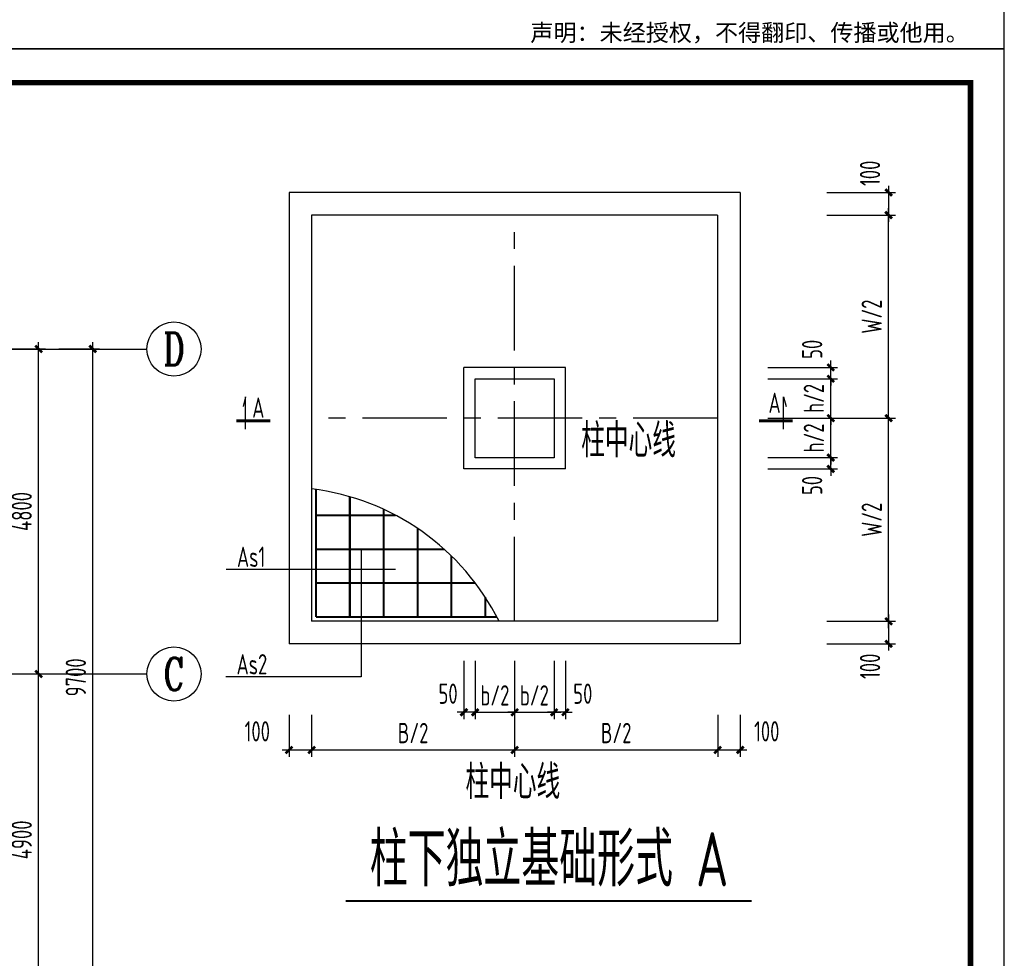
# Model space of a CAD drawing. Extents: x 4550910 to 19796140, y 148416 to 4611575.
# Tile 41 of 49: x 9715139 to 9729688, y 2265301 to 2279163. Entities that reach past the tile are written whole.
import ezdxf
from ezdxf.enums import TextEntityAlignment as Align

# ---------------------------------------------------------------- set-up
doc = ezdxf.new("R2010")
doc.units = 0
doc.header["$LTSCALE"] = 1000
doc.linetypes.add('CENTER', pattern=[2, 1.25, -0.25, 0.25, -0.25])
doc.linetypes.add('CONTINOUS', pattern=[0])
doc.layers.get('0').update_dxf_attribs({"linetype": 'CONTINUOUS'})
doc.layers.get('Defpoints').update_dxf_attribs({"linetype": 'CONTINUOUS'})
for name, color, linetype in [('AXIS', 8, 'CENTER'), ('AXIS_DIM', 3, 'CONTINUOUS'), ('AXIS_NUM', 7, 'CONTINUOUS'), ('COLU', 7, 'CONTINUOUS'), ('DIM', 3, 'CONTINUOUS'), ('REIN', 1, 'CONTINUOUS'), ('TEXT', 7, 'CONTINUOUS'), ('WALL', 2, 'CONTINUOUS'), ('图框', 7, 'CONTINUOUS')]:
    doc.layers.add(name, color=color, linetype=linetype)
doc.styles.add('ST', font='SimSun.ttf')
doc.styles.add('TSSD_Axis', font='Complex.shx', dxfattribs={"width": 0.7, "bigfont": 'hztxt.shx'})
doc.styles.add('TSSD_Dimension', font='Tssdeng.shx', dxfattribs={"width": 0.7, "bigfont": 'hztxt.shx'})
doc.styles.add('TSSD_Label', font='Tssdeng.shx', dxfattribs={"width": 0.7, "bigfont": 'hztxt.shx'})
doc.styles.add('TSSD_Norm', font='Tssdeng.shx', dxfattribs={"bigfont": 'hztxt.shx'})
doc.styles.add('TSSD_Rein', font='Tssdeng.shx', dxfattribs={"width": 0.7, "bigfont": 'hztxt.shx'})
doc.dimstyles.new('TSSD_100_100', dxfattribs={"dimtxt": 300, "dimasz": 100, "dimexe": 100, "dimexo": 250, "dimgap": 100, "dimtad": 1, "dimdec": 0, "dimzin": 0, "dimdsep": 46, "dimtxsty": 'TSSD_Dimension', "dimblk": 'ARCHTICK', "dimcen": 0, "dimdle": 100, "dimclrt": 7, "dimadec": 0, "dimazin": 0, "dimtfac": 1, "dimtdec": 0, "dimtix": 1, "dimtmove": 2, "dimatfit": 3, "dimfxl": 0, "dimtolj": 1, "dimtzin": 0, "dimarcsym": 0})

# ---------------------------------------------------------------- blocks, each defined once
blk = doc.blocks.new('_ArchTick')
at = {"color": 0, "linetype": 'ByBlock', "const_width": 0.4}
blk.add_lwpolyline([(-0.5, -0.5), (0.5, 0.5)], dxfattribs=at)
blk = doc.blocks.new('*D261')
at = {"layer": 'Defpoints', "color": 0, "transparency": 16777216}
for p in [(9721869, 2269945), (9722453, 2269945), (9722453, 2268934)]:
    blk.add_point(p, dxfattribs=at)
at = {"layer": 'DIM', "color": 0, "lineweight": -2, "transparency": 16777216}
for p, q in [((9721869, 2269695), (9721869, 2268834)), ((9722453, 2269695), (9722453, 2268834)), ((9721869, 2268934), (9721769, 2268934)), ((9721869, 2268934), (9722453, 2268934)), ((9722453, 2268934), (9722553, 2268934))]:
    blk.add_line(p, q, dxfattribs=at)
at = {"layer": 'DIM', "color": 0, "lineweight": -2, "transparency": 16777216, "xscale": 100, "yscale": 100, "zscale": 100}
blk.add_blockref('_ArchTick', (9721869, 2268934), dxfattribs=at)
at = {"layer": 'DIM', "color": 0, "lineweight": -2, "transparency": 16777216, "xscale": 100, "yscale": 100, "zscale": 100, "rotation": 180}
blk.add_blockref('_ArchTick', (9722453, 2268934), dxfattribs=at)
at = {"layer": 'DIM', "color": 7, "transparency": 16777216, "insert": (9722161, 2269184), "char_height": 300, "attachment_point": 5, "style": 'TSSD_Dimension'}
blk.add_mtext('\\A1;b/2', dxfattribs=at)
blk = doc.blocks.new('*D262')
at = {"layer": 'Defpoints', "color": 0, "transparency": 16777216}
for p in [(9721703, 2269945), (9721869, 2269945), (9721703, 2268934)]:
    blk.add_point(p, dxfattribs=at)
at = {"layer": 'DIM', "color": 0, "lineweight": -2, "transparency": 16777216}
for p, q in [((9721703, 2269695), (9721703, 2268834)), ((9721869, 2269695), (9721869, 2268834)), ((9721703, 2268934), (9721603, 2268934)), ((9721869, 2268934), (9721703, 2268934)), ((9721869, 2268934), (9721969, 2268934))]:
    blk.add_line(p, q, dxfattribs=at)
at = {"layer": 'DIM', "color": 0, "lineweight": -2, "transparency": 16777216, "xscale": 100, "yscale": 100, "zscale": 100}
blk.add_blockref('_ArchTick', (9721703, 2268934), dxfattribs=at)
at = {"layer": 'DIM', "color": 0, "lineweight": -2, "transparency": 16777216, "xscale": 100, "yscale": 100, "zscale": 100, "rotation": 180}
blk.add_blockref('_ArchTick', (9721869, 2268934), dxfattribs=at)
at = {"layer": 'DIM', "color": 7, "transparency": 16777216, "insert": (9721469, 2269209), "char_height": 300, "attachment_point": 5, "style": 'TSSD_Dimension'}
blk.add_mtext('\\A1;50', dxfattribs=at)
blk = doc.blocks.new('*D263')
at = {"layer": 'Defpoints', "color": 0, "transparency": 16777216}
for p in [(9725453, 2269145), (9725786, 2269145), (9725786, 2268378)]:
    blk.add_point(p, dxfattribs=at)
at = {"layer": 'DIM', "color": 0, "lineweight": -2, "transparency": 16777216}
for p, q in [((9725453, 2268895), (9725453, 2268278)), ((9725786, 2268895), (9725786, 2268278)), ((9725353, 2268378), (9725886, 2268378))]:
    blk.add_line(p, q, dxfattribs=at)
at = {"layer": 'DIM', "color": 0, "lineweight": -2, "transparency": 16777216, "xscale": 100, "yscale": 100, "zscale": 100, "rotation": 180}
blk.add_blockref('_ArchTick', (9725453, 2268378), dxfattribs=at)
at = {"layer": 'DIM', "color": 0, "lineweight": -2, "transparency": 16777216, "xscale": 100, "yscale": 100, "zscale": 100}
blk.add_blockref('_ArchTick', (9725786, 2268378), dxfattribs=at)
at = {"layer": 'DIM', "color": 7, "transparency": 16777216, "insert": (9726178, 2268653), "char_height": 300, "attachment_point": 5, "style": 'TSSD_Dimension'}
blk.add_mtext('\\A1;100', dxfattribs=at)
blk = doc.blocks.new('*D264')
at = {"layer": 'Defpoints', "color": 0, "transparency": 16777216}
for p in [(9722453, 2269945), (9723036, 2269945), (9723036, 2268934)]:
    blk.add_point(p, dxfattribs=at)
at = {"layer": 'DIM', "color": 0, "lineweight": -2, "transparency": 16777216}
for p, q in [((9722453, 2269695), (9722453, 2268834)), ((9723036, 2269695), (9723036, 2268834)), ((9722453, 2268934), (9722353, 2268934)), ((9722453, 2268934), (9723036, 2268934)), ((9723036, 2268934), (9723136, 2268934))]:
    blk.add_line(p, q, dxfattribs=at)
at = {"layer": 'DIM', "color": 0, "lineweight": -2, "transparency": 16777216, "xscale": 100, "yscale": 100, "zscale": 100}
blk.add_blockref('_ArchTick', (9722453, 2268934), dxfattribs=at)
at = {"layer": 'DIM', "color": 0, "lineweight": -2, "transparency": 16777216, "xscale": 100, "yscale": 100, "zscale": 100, "rotation": 180}
blk.add_blockref('_ArchTick', (9723036, 2268934), dxfattribs=at)
at = {"layer": 'DIM', "color": 7, "transparency": 16777216, "insert": (9722744, 2269184), "char_height": 300, "attachment_point": 5, "style": 'TSSD_Dimension'}
blk.add_mtext('\\A1;b/2', dxfattribs=at)
blk = doc.blocks.new('*D265')
at = {"layer": 'Defpoints', "color": 0, "transparency": 16777216}
for p in [(9723036, 2269945), (9723203, 2269945), (9723036, 2268934)]:
    blk.add_point(p, dxfattribs=at)
at = {"layer": 'DIM', "color": 0, "lineweight": -2, "transparency": 16777216}
for p, q in [((9723036, 2269695), (9723036, 2268834)), ((9723203, 2269695), (9723203, 2268834)), ((9723036, 2268934), (9722936, 2268934)), ((9723203, 2268934), (9723036, 2268934)), ((9723203, 2268934), (9723303, 2268934))]:
    blk.add_line(p, q, dxfattribs=at)
at = {"layer": 'DIM', "color": 0, "lineweight": -2, "transparency": 16777216, "xscale": 100, "yscale": 100, "zscale": 100}
blk.add_blockref('_ArchTick', (9723036, 2268934), dxfattribs=at)
at = {"layer": 'DIM', "color": 0, "lineweight": -2, "transparency": 16777216, "xscale": 100, "yscale": 100, "zscale": 100, "rotation": 180}
blk.add_blockref('_ArchTick', (9723203, 2268934), dxfattribs=at)
at = {"layer": 'DIM', "color": 7, "transparency": 16777216, "insert": (9723460, 2269209), "char_height": 300, "attachment_point": 5, "style": 'TSSD_Dimension'}
blk.add_mtext('\\A1;50', dxfattribs=at)
blk = doc.blocks.new('*D266')
at = {"layer": 'Defpoints', "color": 0, "transparency": 16777216}
for p in [(9722453, 2269145), (9725453, 2269145), (9725453, 2268378)]:
    blk.add_point(p, dxfattribs=at)
at = {"layer": 'DIM', "color": 0, "lineweight": -2, "transparency": 16777216}
for p, q in [((9722453, 2268895), (9722453, 2268278)), ((9725453, 2268895), (9725453, 2268278)), ((9722353, 2268378), (9725553, 2268378))]:
    blk.add_line(p, q, dxfattribs=at)
at = {"layer": 'DIM', "color": 0, "lineweight": -2, "transparency": 16777216, "xscale": 100, "yscale": 100, "zscale": 100, "rotation": 180}
blk.add_blockref('_ArchTick', (9722453, 2268378), dxfattribs=at)
at = {"layer": 'DIM', "color": 0, "lineweight": -2, "transparency": 16777216, "xscale": 100, "yscale": 100, "zscale": 100}
blk.add_blockref('_ArchTick', (9725453, 2268378), dxfattribs=at)
at = {"layer": 'DIM', "color": 7, "transparency": 16777216, "insert": (9723953, 2268628), "char_height": 300, "attachment_point": 5, "style": 'TSSD_Dimension'}
blk.add_mtext('\\A1;B/2', dxfattribs=at)
blk = doc.blocks.new('*D267')
at = {"layer": 'Defpoints', "color": 0, "transparency": 16777216}
for p in [(9719119, 2269145), (9719453, 2269145), (9719453, 2268378)]:
    blk.add_point(p, dxfattribs=at)
at = {"layer": 'DIM', "color": 0, "lineweight": -2, "transparency": 16777216}
for p, q in [((9719119, 2268895), (9719119, 2268278)), ((9719453, 2268895), (9719453, 2268278)), ((9719019, 2268378), (9719553, 2268378))]:
    blk.add_line(p, q, dxfattribs=at)
at = {"layer": 'DIM', "color": 0, "lineweight": -2, "transparency": 16777216, "xscale": 100, "yscale": 100, "zscale": 100, "rotation": 180}
blk.add_blockref('_ArchTick', (9719119, 2268378), dxfattribs=at)
at = {"layer": 'DIM', "color": 0, "lineweight": -2, "transparency": 16777216, "xscale": 100, "yscale": 100, "zscale": 100}
blk.add_blockref('_ArchTick', (9719453, 2268378), dxfattribs=at)
at = {"layer": 'DIM', "color": 7, "transparency": 16777216, "insert": (9718650, 2268653), "char_height": 300, "attachment_point": 5, "style": 'TSSD_Dimension'}
blk.add_mtext('\\A1;100', dxfattribs=at)
blk = doc.blocks.new('*D268')
at = {"layer": 'Defpoints', "color": 0, "transparency": 16777216}
for p in [(9719453, 2269145), (9722453, 2269145), (9722453, 2268378)]:
    blk.add_point(p, dxfattribs=at)
at = {"layer": 'DIM', "color": 0, "lineweight": -2, "transparency": 16777216}
for p, q in [((9719453, 2268895), (9719453, 2268278)), ((9722453, 2268895), (9722453, 2268278)), ((9719353, 2268378), (9722553, 2268378))]:
    blk.add_line(p, q, dxfattribs=at)
at = {"layer": 'DIM', "color": 0, "lineweight": -2, "transparency": 16777216, "xscale": 100, "yscale": 100, "zscale": 100, "rotation": 180}
blk.add_blockref('_ArchTick', (9719453, 2268378), dxfattribs=at)
at = {"layer": 'DIM', "color": 0, "lineweight": -2, "transparency": 16777216, "xscale": 100, "yscale": 100, "zscale": 100}
blk.add_blockref('_ArchTick', (9722453, 2268378), dxfattribs=at)
at = {"layer": 'DIM', "color": 7, "transparency": 16777216, "insert": (9720953, 2268628), "char_height": 300, "attachment_point": 5, "style": 'TSSD_Dimension'}
blk.add_mtext('\\A1;B/2', dxfattribs=at)
blk = doc.blocks.new('*D269')
at = {"layer": 'Defpoints', "color": 0, "transparency": 16777216}
for p in [(9725945, 2273278), (9727124, 2273278), (9725945, 2272695)]:
    blk.add_point(p, dxfattribs=at)
at = {"layer": 'DIM', "color": 0, "lineweight": -2, "transparency": 16777216}
for p, q in [((9727124, 2273278), (9727124, 2273378)), ((9726195, 2273278), (9727224, 2273278)), ((9727124, 2272695), (9727124, 2273278)), ((9726195, 2272695), (9727224, 2272695)), ((9727124, 2272695), (9727124, 2272595))]:
    blk.add_line(p, q, dxfattribs=at)
at = {"layer": 'DIM', "color": 0, "lineweight": -2, "transparency": 16777216, "xscale": 100, "yscale": 100, "zscale": 100}
for p, rotation in [((9727124, 2273278), 270), ((9727124, 2272695), 90)]:
    blk.add_blockref('_ArchTick', p, dxfattribs=dict(at, rotation=rotation))
at = {"layer": 'DIM', "color": 7, "transparency": 16777216, "insert": (9726874, 2272986), "char_height": 300, "attachment_point": 5, "rotation": 90, "style": 'TSSD_Dimension'}
blk.add_mtext('\\A1;h/2', dxfattribs=at)
blk = doc.blocks.new('*D270')
at = {"layer": 'Defpoints', "color": 0, "transparency": 16777216}
for p in [(9726817, 2273278), (9727979, 2273278), (9726817, 2270278)]:
    blk.add_point(p, dxfattribs=at)
at = {"layer": 'DIM', "color": 0, "lineweight": -2, "transparency": 16777216}
for p, q in [((9727979, 2270178), (9727979, 2273378)), ((9727067, 2273278), (9728079, 2273278)), ((9727067, 2270278), (9728079, 2270278))]:
    blk.add_line(p, q, dxfattribs=at)
at = {"layer": 'DIM', "color": 0, "lineweight": -2, "transparency": 16777216, "xscale": 100, "yscale": 100, "zscale": 100}
for p, rotation in [((9727979, 2273278), 90), ((9727979, 2270278), 270)]:
    blk.add_blockref('_ArchTick', p, dxfattribs=dict(at, rotation=rotation))
at = {"layer": 'DIM', "color": 7, "transparency": 16777216, "insert": (9727729, 2271778), "char_height": 300, "attachment_point": 5, "rotation": 90, "style": 'TSSD_Dimension'}
blk.add_mtext('\\A1;W/2', dxfattribs=at)
blk = doc.blocks.new('*D271')
at = {"layer": 'Defpoints', "color": 0, "transparency": 16777216}
for p in [(9726817, 2270278), (9726817, 2269945), (9727979, 2269945)]:
    blk.add_point(p, dxfattribs=at)
at = {"layer": 'DIM', "color": 0, "lineweight": -2, "transparency": 16777216}
for p, q in [((9727067, 2270278), (9728079, 2270278)), ((9727979, 2270378), (9727979, 2269845)), ((9727067, 2269945), (9728079, 2269945))]:
    blk.add_line(p, q, dxfattribs=at)
at = {"layer": 'DIM', "color": 0, "lineweight": -2, "transparency": 16777216, "xscale": 100, "yscale": 100, "zscale": 100}
for p, rotation in [((9727979, 2270278), 90), ((9727979, 2269945), 270)]:
    blk.add_blockref('_ArchTick', p, dxfattribs=dict(at, rotation=rotation))
at = {"layer": 'DIM', "color": 7, "transparency": 16777216, "insert": (9727704, 2269614), "char_height": 300, "attachment_point": 5, "rotation": 90, "style": 'TSSD_Dimension'}
blk.add_mtext('\\A1;100', dxfattribs=at)
blk = doc.blocks.new('*D272')
at = {"layer": 'Defpoints', "color": 0, "transparency": 16777216}
for p in [(9725945, 2272695), (9727124, 2272695), (9725945, 2272528)]:
    blk.add_point(p, dxfattribs=at)
at = {"layer": 'DIM', "color": 0, "lineweight": -2, "transparency": 16777216}
for p, q in [((9727124, 2272695), (9727124, 2272795)), ((9726195, 2272695), (9727224, 2272695)), ((9727124, 2272528), (9727124, 2272695)), ((9726195, 2272528), (9727224, 2272528)), ((9727124, 2272528), (9727124, 2272428))]:
    blk.add_line(p, q, dxfattribs=at)
at = {"layer": 'DIM', "color": 0, "lineweight": -2, "transparency": 16777216, "xscale": 100, "yscale": 100, "zscale": 100}
for p, rotation in [((9727124, 2272695), 270), ((9727124, 2272528), 90)]:
    blk.add_blockref('_ArchTick', p, dxfattribs=dict(at, rotation=rotation))
at = {"layer": 'DIM', "color": 7, "transparency": 16777216, "insert": (9726849, 2272284), "char_height": 300, "attachment_point": 5, "rotation": 90, "style": 'TSSD_Dimension'}
blk.add_mtext('\\A1;50', dxfattribs=at)
blk = doc.blocks.new('*D273')
at = {"layer": 'Defpoints', "color": 0, "transparency": 16777216}
for p in [(9725945, 2274028), (9727124, 2274028), (9725945, 2273861)]:
    blk.add_point(p, dxfattribs=at)
at = {"layer": 'DIM', "color": 0, "lineweight": -2, "transparency": 16777216}
for p, q in [((9727124, 2274028), (9727124, 2274128)), ((9726195, 2274028), (9727224, 2274028)), ((9727124, 2273861), (9727124, 2274028)), ((9726195, 2273861), (9727224, 2273861)), ((9727124, 2273861), (9727124, 2273761))]:
    blk.add_line(p, q, dxfattribs=at)
at = {"layer": 'DIM', "color": 0, "lineweight": -2, "transparency": 16777216, "xscale": 100, "yscale": 100, "zscale": 100}
for p, rotation in [((9727124, 2274028), 270), ((9727124, 2273861), 90)]:
    blk.add_blockref('_ArchTick', p, dxfattribs=dict(at, rotation=rotation))
at = {"layer": 'DIM', "color": 7, "transparency": 16777216, "insert": (9726849, 2274295), "char_height": 300, "attachment_point": 5, "rotation": 90, "style": 'TSSD_Dimension'}
blk.add_mtext('\\A1;50', dxfattribs=at)
blk = doc.blocks.new('*D274')
at = {"layer": 'Defpoints', "color": 0, "transparency": 16777216}
for p in [(9726817, 2276611), (9726817, 2276278), (9727979, 2276278)]:
    blk.add_point(p, dxfattribs=at)
at = {"layer": 'DIM', "color": 0, "lineweight": -2, "transparency": 16777216}
for p, q in [((9727979, 2276711), (9727979, 2276178)), ((9727067, 2276611), (9728079, 2276611)), ((9727067, 2276278), (9728079, 2276278))]:
    blk.add_line(p, q, dxfattribs=at)
at = {"layer": 'DIM', "color": 0, "lineweight": -2, "transparency": 16777216, "xscale": 100, "yscale": 100, "zscale": 100}
for p, rotation in [((9727979, 2276611), 90), ((9727979, 2276278), 270)]:
    blk.add_blockref('_ArchTick', p, dxfattribs=dict(at, rotation=rotation))
at = {"layer": 'DIM', "color": 7, "transparency": 16777216, "insert": (9727704, 2276895), "char_height": 300, "attachment_point": 5, "rotation": 90, "style": 'TSSD_Dimension'}
blk.add_mtext('\\A1;100', dxfattribs=at)
blk = doc.blocks.new('*D275')
at = {"layer": 'Defpoints', "color": 0, "transparency": 16777216}
for p in [(9726817, 2276278), (9727979, 2276278), (9726817, 2273278)]:
    blk.add_point(p, dxfattribs=at)
at = {"layer": 'DIM', "color": 0, "lineweight": -2, "transparency": 16777216}
for p, q in [((9727979, 2273178), (9727979, 2276378)), ((9727067, 2276278), (9728079, 2276278)), ((9727067, 2273278), (9728079, 2273278))]:
    blk.add_line(p, q, dxfattribs=at)
at = {"layer": 'DIM', "color": 0, "lineweight": -2, "transparency": 16777216, "xscale": 100, "yscale": 100, "zscale": 100}
for p, rotation in [((9727979, 2276278), 90), ((9727979, 2273278), 270)]:
    blk.add_blockref('_ArchTick', p, dxfattribs=dict(at, rotation=rotation))
at = {"layer": 'DIM', "color": 7, "transparency": 16777216, "insert": (9727729, 2274778), "char_height": 300, "attachment_point": 5, "rotation": 90, "style": 'TSSD_Dimension'}
blk.add_mtext('\\A1;W/2', dxfattribs=at)
blk = doc.blocks.new('*D276')
at = {"layer": 'Defpoints', "color": 0, "transparency": 16777216}
for p in [(9725945, 2273861), (9727124, 2273861), (9725945, 2273278)]:
    blk.add_point(p, dxfattribs=at)
at = {"layer": 'DIM', "color": 0, "lineweight": -2, "transparency": 16777216}
for p, q in [((9727124, 2273861), (9727124, 2273961)), ((9726195, 2273861), (9727224, 2273861)), ((9727124, 2273278), (9727124, 2273861)), ((9726195, 2273278), (9727224, 2273278)), ((9727124, 2273278), (9727124, 2273178))]:
    blk.add_line(p, q, dxfattribs=at)
at = {"layer": 'DIM', "color": 0, "lineweight": -2, "transparency": 16777216, "xscale": 100, "yscale": 100, "zscale": 100}
for p, rotation in [((9727124, 2273861), 270), ((9727124, 2273278), 90)]:
    blk.add_blockref('_ArchTick', p, dxfattribs=dict(at, rotation=rotation))
at = {"layer": 'DIM', "color": 7, "transparency": 16777216, "insert": (9726874, 2273570), "char_height": 300, "attachment_point": 5, "rotation": 90, "style": 'TSSD_Dimension'}
blk.add_mtext('\\A1;h/2', dxfattribs=at)
blk = doc.blocks.new('*D198')
at = {"layer": 'AXIS_DIM', "color": 0, "lineweight": -2, "transparency": 16777216}
for p, q in [((9715419, 2264500), (9715419, 2269600)), ((9714919, 2269500), (9715519, 2269500)), ((9714919, 2264600), (9715519, 2264600))]:
    blk.add_line(p, q, dxfattribs=at)
at = {"layer": 'Defpoints', "color": 0, "transparency": 16777216}
for p in [(9714669, 2269500), (9715419, 2269500), (9714669, 2264600)]:
    blk.add_point(p, dxfattribs=at)
at = {"layer": 'AXIS_DIM', "color": 0, "lineweight": -2, "transparency": 16777216, "xscale": 100, "yscale": 100, "zscale": 100}
for p, rotation in [((9715419, 2269500), 90), ((9715419, 2264600), 270)]:
    blk.add_blockref('_ArchTick', p, dxfattribs=dict(at, rotation=rotation))
at = {"layer": 'AXIS_DIM', "color": 7, "transparency": 16777216, "insert": (9715169, 2267050), "char_height": 300, "attachment_point": 5, "rotation": 90, "style": 'TSSD_Dimension'}
blk.add_mtext('\\A1;4900', dxfattribs=at)
blk = doc.blocks.new('ts_axno')
at = {"color": 0, "linetype": 'ByBlock', "lineweight": -2}
blk.add_circle((0, 0), 0.5, dxfattribs=at)
at = {"color": 0, "linetype": 'ByBlock', "lineweight": -2, "style": 'TSSD_Axis', "width": 0.7}
blk.add_attdef('A', text='', height=0.6, dxfattribs=at).set_placement((0, 0), align=Align.MIDDLE_CENTER)
blk = doc.blocks.new('*D199')
at = {"layer": 'AXIS_DIM', "color": 0, "lineweight": -2, "transparency": 16777216}
for p, q in [((9715419, 2269400), (9715419, 2274400)), ((9714919, 2274300), (9715519, 2274300)), ((9714919, 2269500), (9715519, 2269500))]:
    blk.add_line(p, q, dxfattribs=at)
at = {"layer": 'Defpoints', "color": 0, "transparency": 16777216}
for p in [(9714669, 2274300), (9715419, 2274300), (9714669, 2269500)]:
    blk.add_point(p, dxfattribs=at)
at = {"layer": 'AXIS_DIM', "color": 0, "lineweight": -2, "transparency": 16777216, "xscale": 100, "yscale": 100, "zscale": 100}
for p, rotation in [((9715419, 2274300), 90), ((9715419, 2269500), 270)]:
    blk.add_blockref('_ArchTick', p, dxfattribs=dict(at, rotation=rotation))
at = {"layer": 'AXIS_DIM', "color": 7, "transparency": 16777216, "insert": (9715169, 2271900), "char_height": 300, "attachment_point": 5, "rotation": 90, "style": 'TSSD_Dimension'}
blk.add_mtext('\\A1;4800', dxfattribs=at)
blk = doc.blocks.new('*D200')
at = {"layer": 'AXIS_DIM', "color": 0, "lineweight": -2, "transparency": 16777216}
for p, q in [((9716219, 2264500), (9716219, 2274400)), ((9715719, 2274300), (9716319, 2274300)), ((9715719, 2264600), (9716319, 2264600))]:
    blk.add_line(p, q, dxfattribs=at)
at = {"layer": 'Defpoints', "color": 0, "transparency": 16777216}
for p in [(9715469, 2274300), (9716219, 2274300), (9715469, 2264600)]:
    blk.add_point(p, dxfattribs=at)
at = {"layer": 'AXIS_DIM', "color": 0, "lineweight": -2, "transparency": 16777216, "xscale": 100, "yscale": 100, "zscale": 100}
for p, rotation in [((9716219, 2274300), 90), ((9716219, 2264600), 270)]:
    blk.add_blockref('_ArchTick', p, dxfattribs=dict(at, rotation=rotation))
at = {"layer": 'AXIS_DIM', "color": 7, "transparency": 16777216, "insert": (9715969, 2269450), "char_height": 300, "attachment_point": 5, "rotation": 90, "style": 'TSSD_Dimension'}
blk.add_mtext('\\A1;9700', dxfattribs=at)

msp = doc.modelspace()

# ---------------------------------------------------------------- linework, layer by layer
at = {"layer": 'AXIS'}
for p, q in [((9722452.6, 2270277.9), (9722452.6, 2276277.9)), ((9692799.1, 2274299.8), (9715818.7, 2274299.8)), ((9725452.6, 2273277.9), (9719452.6, 2273277.9)), ((9692799.1, 2269499.8), (9715818.7, 2269499.8))]:
    msp.add_line(p, q, dxfattribs=at)
at = {"layer": 'AXIS_DIM'}
for p, q in [((9715818.7, 2274299.8), (9717018.7, 2274299.8)), ((9715818.7, 2269499.8), (9717018.7, 2269499.8))]:
    msp.add_line(p, q, dxfattribs=at)
at = {"layer": 'COLU'}
msp.add_lwpolyline([(9721869.3, 2273861.2), (9723035.9, 2273861.2), (9723035.9, 2272694.5), (9721869.3, 2272694.5)], close=True, dxfattribs=at)
at = {"layer": 'REIN', "const_width": 30}
for points in [[(9719517.6, 2270342.9), (9719517.6, 2272225.3)], [(9720017.6, 2270342.9), (9720017.6, 2272118.1)], [(9720517.6, 2270342.9), (9720517.6, 2271931.5)], [(9720696.5, 2271842.9), (9719517.6, 2271842.9)], [(9721017.6, 2270342.9), (9721017.6, 2271650.4)], [(9721412, 2271342.9), (9719517.6, 2271342.9)], [(9721517.6, 2270342.9), (9721517.6, 2271244)], [(9721871.9, 2270842.9), (9719517.6, 2270842.9)], [(9722017.6, 2270342.9), (9722017.6, 2270635.8)], [(9722189.3, 2270342.9), (9719517.6, 2270342.9)]]:
    msp.add_lwpolyline(points, dxfattribs=at)
at = {"layer": 'TEXT'}
for p, q in [((9720186.6, 2271342.9), (9720186.6, 2269455.9)), ((9720690.6, 2271042.9), (9718190.6, 2271042.9)), ((9720186.6, 2269455.9), (9718184.6, 2269455.9))]:
    msp.add_line(p, q, dxfattribs=at)
at = {"layer": 'TEXT', "linetype": 'CONTINOUS', "const_width": 30}
msp.add_lwpolyline([(9719956.2, 2266147.5), (9725956.2, 2266147.5)], dxfattribs=at)
at = {"layer": 'WALL'}
for p, q in [((9719119.3, 2276611.2), (9719119.3, 2269944.5)), ((9725785.9, 2276611.2), (9719119.3, 2276611.2)), ((9725785.9, 2276611.2), (9725785.9, 2269944.5)), ((9719452.6, 2276277.9), (9719452.6, 2270277.9)), ((9725452.6, 2276277.9), (9719452.6, 2276277.9)), ((9725452.6, 2276277.9), (9725452.6, 2270277.9)), ((9721702.6, 2272527.9), (9721702.6, 2274027.9)), ((9723202.6, 2274027.9), (9721702.6, 2274027.9)), ((9723202.6, 2272527.9), (9723202.6, 2274027.9)), ((9718477.6, 2273593.9), (9718438.8, 2273449)), ((9718477.6, 2273116.9), (9718477.6, 2273593.9)), ((9726427.6, 2273593.9), (9726466.4, 2273449)), ((9726427.6, 2273116.9), (9726427.6, 2273593.9)), ((9723202.6, 2272527.9), (9721702.6, 2272527.9)), ((9725452.6, 2270277.9), (9719452.6, 2270277.9)), ((9725785.9, 2269944.5), (9719119.3, 2269944.5))]:
    msp.add_line(p, q, dxfattribs=at)
at = {"layer": 'WALL', "const_width": 45}
for points in [[(9718842.6, 2273238.9), (9718342.6, 2273238.9)], [(9726062.6, 2273238.9), (9726562.6, 2273238.9)]]:
    msp.add_lwpolyline(points, dxfattribs=at)
at = {"layer": 'WALL'}
msp.add_arc((9719019.1, 2268680.6), 3579.6, 26.50056, 83.04477, dxfattribs=at)
at = {"layer": '图框', "color": 4}
for points in [[(9729688.3, 2308432.6), (9687688.3, 2308432.6), (9687688.3, 2278732.6), (9729688.3, 2278732.6)], [(9729688.3, 2278732.6), (9687688.3, 2278732.6), (9687688.3, 2249032.6), (9729688.3, 2249032.6)]]:
    msp.add_lwpolyline(points, close=True, dxfattribs=at)
at = {"layer": '图框', "color": 4, "const_width": 80}
msp.add_lwpolyline([(9690188.3, 2249532.6), (9729188.3, 2249532.6), (9729188.3, 2278232.6), (9690188.3, 2278232.6)], close=True, dxfattribs=at)

# ---------------------------------------------------------------- block references
at = {"layer": 'AXIS_NUM'}
ref = msp.add_blockref('ts_axno', (9717418.7, 2274299.8), dxfattribs=dict(at, xscale=800, yscale=800, zscale=800))
ref.add_attrib('D', 'D', dxfattribs={"height": 480, "style": 'TSSD_Axis', "width": 0.7}).set_placement((9717418.7, 2274299.8), align=Align.MIDDLE_CENTER)
ref = msp.add_blockref('ts_axno', (9717418.7, 2269499.8), dxfattribs=dict(at, xscale=800, yscale=800, zscale=800))
ref.add_attrib('C', 'C', dxfattribs={"height": 480, "style": 'TSSD_Axis', "width": 0.7}).set_placement((9717418.7, 2269499.8), align=Align.MIDDLE_CENTER)

# ---------------------------------------------------------------- texts
at = {"style": 'TSSD_Label', "width": 0.7}
for s, p in [('As1', (9718349.6, 2271080.5)), ('As2', (9718343.6, 2269493.5))]:
    msp.add_text(s, height=300, dxfattribs=at).set_placement(p)
at = {"layer": 'TEXT', "width": 0.7}
for s, height, style, p in [('A', 300, 'TSSD_Norm', (9726203.6, 2273355.5)), ('A', 300, 'TSSD_Norm', (9718574.6, 2273284.5)), ('柱中心线', 500, 'TSSD_Rein', (9723436, 2272698.5)), ('柱中心线', 500, 'TSSD_Rein', (9721725.6, 2267654.5)), ('柱下独立基础形式 A', 800, 'TSSD_Label', (9720311.8, 2266363.5))]:
    msp.add_text(s, height=height, dxfattribs=dict(at, style=style)).set_placement(p)
at = {"layer": '图框', "style": 'ST'}
msp.add_text('声明：未经授权，不得翻印、传播或他用。', height=250, dxfattribs=at).set_placement((9722685.3, 2278847.2))

# ---------------------------------------------------------------- dimensions: what is measured, and where the dimension line sits
at = {"layer": 'AXIS_DIM'}
for p1, p2, picture, middle in [((9714668.8, 2269499.8), (9714668.8, 2274299.8), '*D199', (9715168.8, 2271899.8)), ((9715468.8, 2264599.8), (9715468.8, 2274299.8), '*D200', (9715968.8, 2269449.8)), ((9714668.8, 2264599.8), (9714668.8, 2269499.8), '*D198', (9715168.8, 2267049.8))]:
    dim = msp.add_aligned_dim(p1=p1, p2=p2, distance=-750, dimstyle='TSSD_100_100', dxfattribs=at)
    dim.commit()
    dim.dimension.update_dxf_attribs({"geometry": picture, "text_midpoint": middle})
at = {"layer": 'DIM'}
for base, p1, p2, angle, text, picture, middle in [((9727979.4, 2276277.9), (9726817, 2276611.2), (9726817, 2276277.9), 270, '100', '*D274', (9727704.4, 2276894.9)), ((9727124, 2274027.9), (9725945, 2273861.2), (9725945, 2274027.9), 90, '50', '*D273', (9726849, 2274294.9)), ((9727124, 2272694.5), (9725945, 2272527.9), (9725945, 2272694.5), 90, '50', '*D272', (9726849, 2272283.9)), ((9727979.4, 2269944.5), (9726817, 2270277.9), (9726817, 2269944.5), 270, '100', '*D271', (9727704.4, 2269613.9)), ((9721702.6, 2268933.5), (9721869.3, 2269944.5), (9721702.6, 2269944.5), 180, '50', '*D262', (9721468.6, 2269208.5)), ((9723035.9, 2268933.5), (9723202.6, 2269944.5), (9723035.9, 2269944.5), 180, '50', '*D265', (9723459.6, 2269208.5)), ((9719452.6, 2268377.5), (9719119.3, 2269144.5), (9719452.6, 2269144.5), 0, '100', '*D267', (9718649.6, 2268652.5)), ((9725785.9, 2268377.5), (9725452.6, 2269144.5), (9725785.9, 2269144.5), 0, '100', '*D263', (9726177.6, 2268652.5))]:
    dim = msp.add_linear_dim(base=base, p1=p1, p2=p2, angle=angle, text=text, dimstyle='TSSD_100_100', dxfattribs=at)
    dim.commit()
    dim.dimension.update_dxf_attribs({"geometry": picture, "text_midpoint": middle, "dimtype": 129})
for p1, p2, distance, text, picture, middle in [((9726817, 2273277.9), (9726817, 2276277.9), -1162.3, 'W/2', '*D275', (9727729.4, 2274777.9)), ((9725945, 2272694.5), (9725945, 2273277.9), -1179, 'h/2', '*D269', (9726874, 2272986.2)), ((9726817, 2270277.9), (9726817, 2273277.9), -1162.3, 'W/2', '*D270', (9727729.4, 2271777.9)), ((9721869.3, 2269944.5), (9722452.6, 2269944.5), -1011, 'b/2', '*D261', (9722160.9, 2269183.5)), ((9719452.6, 2269144.5), (9722452.6, 2269144.5), -767, 'B/2', '*D268', (9720952.6, 2268627.5)), ((9722452.6, 2269144.5), (9725452.6, 2269144.5), -767, 'B/2', '*D266', (9723952.6, 2268627.5))]:
    dim = msp.add_aligned_dim(p1=p1, p2=p2, distance=distance, text=text, dimstyle='TSSD_100_100', dxfattribs=at)
    dim.commit()
    dim.dimension.update_dxf_attribs({"geometry": picture, "text_midpoint": middle})
for base, p1, p2, angle, text, picture, middle in [((9727124, 2273861.2), (9725945, 2273277.9), (9725945, 2273861.2), 270, 'h/2', '*D276', (9726874, 2273569.5)), ((9723035.9, 2268933.5), (9722452.6, 2269944.5), (9723035.9, 2269944.5), 180, 'b/2', '*D264', (9722744.3, 2269183.5))]:
    dim = msp.add_linear_dim(base=base, p1=p1, p2=p2, angle=angle, text=text, dimstyle='TSSD_100_100', dxfattribs=at)
    dim.commit()
    dim.dimension.update_dxf_attribs({"geometry": picture, "text_midpoint": middle})

doc.saveas('drawing.dxf')
